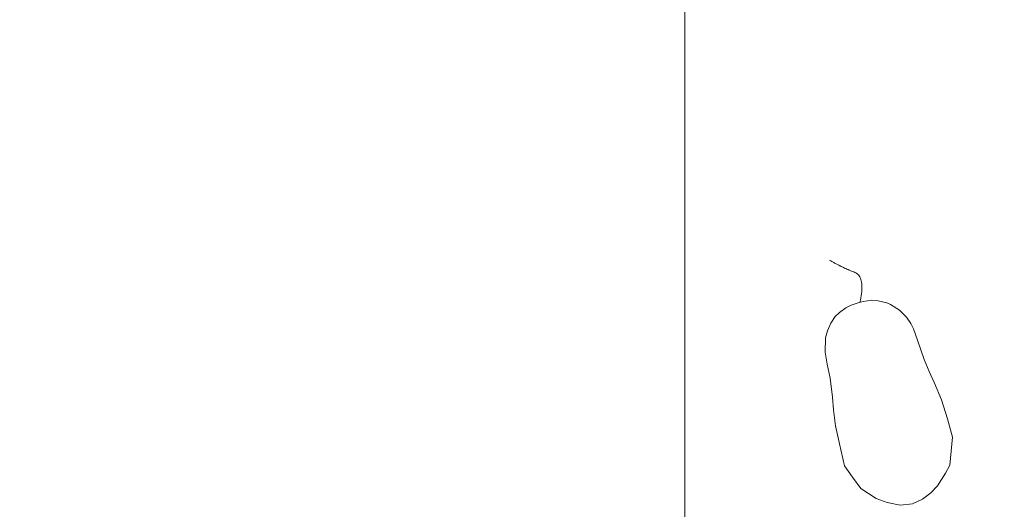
# Model space of a CAD drawing. Header units: metres. Extents: x -45 to 152, y -127 to 99.
# Tile 205 of 256: x -29.296 to -28.771, y -8.888 to -8.627. Entities that reach past the tile are written whole.
import ezdxf

# ---------------------------------------------------------------- set-up
doc = ezdxf.new("R2010")
doc.units = ezdxf.units.M
doc.layers.add('036_Bodenbelagarbeiten-350 Doppelbodenelement', color=7, linetype='Continuous', lineweight=9)
doc.layers.add('_OG 2 (2D)', color=7, linetype='Continuous', lineweight=9)
doc.layers.add('ACTES-Einrichtung Aufsicht.', color=7, linetype='Continuous', lineweight=9, true_color=0xa6a6a6)

# ---------------------------------------------------------------- blocks, each defined once
blk = doc.blocks.new('Group-97')
at = {"color": 255, "transparency": 33554687}
blk.add_wipeout([(-28.71042, -9.14318), (-28.69655, -9.13511), (-28.68265, -9.1271), (-28.66872, -9.11915), (-28.65476, -9.11125), (-28.64076, -9.1034), (-28.62674, -9.09562), (-28.61268, -9.08789), (-28.59859, -9.08022), (-28.50012, -9.02858), (-28.40026, -8.97969), (-28.29909, -8.93359), (-28.19668, -8.89031), (-28.09311, -8.84988), (-27.98846, -8.81233), (-27.88281, -8.77769), (-27.77624, -8.746), (-27.76956, -8.74163), (-27.76365, -8.73626), (-27.75868, -8.73002), (-27.75477, -8.72306), (-27.75201, -8.71558), (-27.75048, -8.70774), (-27.75021, -8.69977), (-27.75122, -8.69185), (-27.75123, -8.69179), (-27.75124, -8.69173), (-27.75126, -8.69166), (-27.75127, -8.6916), (-27.75128, -8.69154), (-27.7513, -8.69147), (-27.75131, -8.69141), (-27.75132, -8.69135), (-27.96717, -7.65995), (-27.97018, -7.65069), (-27.97492, -7.64219), (-27.98122, -7.63477), (-27.98884, -7.62871), (-27.99749, -7.62425), (-28.00684, -7.62154), (-28.01654, -7.6207), (-28.02622, -7.62175), (-28.36004, -7.70702), (-28.68605, -7.81851), (-29.00218, -7.95551), (-29.30645, -8.11717), (-29.59692, -8.30247), (-29.87178, -8.51023), (-30.12928, -8.73915), (-30.3678, -8.98778), (-30.36785, -8.98783), (-30.3679, -8.98789), (-30.36795, -8.98795), (-30.368, -8.98801), (-30.36805, -8.98806), (-30.3681, -8.98812), (-30.36815, -8.98818), (-30.3682, -8.98824), (-30.3678, -8.98777), (-30.37347, -8.99569), (-30.3775, -9.00455), (-30.37973, -9.01402), (-30.38009, -9.02375), (-30.37855, -9.03336), (-30.37519, -9.04249), (-30.37011, -9.0508), (-30.36352, -9.05797), (-29.57821, -9.76062), (-29.57196, -9.76539), (-29.56504, -9.76911), (-29.55763, -9.77171), (-29.54989, -9.77311), (-29.54204, -9.77328), (-29.53425, -9.77222), (-29.52673, -9.76995), (-29.51965, -9.76653), (-29.42756, -9.67759), (-29.33268, -9.59164), (-29.23511, -9.50875), (-29.13494, -9.42901), (-29.03229, -9.35251), (-28.92724, -9.27933), (-28.81991, -9.20952)], dxfattribs=at).dxf.layer = 'ACTES-Einrichtung Aufsicht.'
at = {"layer": 'ACTES-Einrichtung Aufsicht.', "transparency": 33554534, "flags": 128}
blk.add_lwpolyline([(-28.71042, -9.14318, -0.008083), (-28.59859, -9.08022, -0.055453), (-27.77624, -8.746, 0.330906), (-27.75122, -8.69185, -0.002569), (-27.75132, -8.69135), (-27.96717, -7.65995, 0.41107), (-28.02622, -7.62175, 0.160224), (-30.3678, -8.98778, 0.00305), (-30.3682, -8.98824), (-30.3678, -8.98777, 0.411112), (-30.36352, -9.05797), (-29.57821, -9.76062, 0.325472), (-29.51965, -9.76653, -0.063875)], format="xyb", close=True, dxfattribs=at)
at = {"color": 255, "transparency": 33554559}
blk.add_wipeout([(-28.44919, -7.82281), (-28.44001, -7.81993), (-28.43448, -7.81817), (-28.42895, -7.81641), (-28.42342, -7.81466), (-28.41788, -7.81292), (-28.41234, -7.81118), (-28.4068, -7.80946), (-28.40126, -7.80774), (-28.39571, -7.80603), (-28.3973, -7.80266), (-28.40906, -7.76443), (-28.49477, -7.79181), (-28.57985, -7.82107), (-28.66428, -7.8522), (-28.74799, -7.88518), (-28.83096, -7.91999), (-28.91315, -7.95662), (-28.99451, -7.99504), (-29.075, -8.03525), (-29.20801, -8.10666), (-29.33829, -8.18293), (-29.46567, -8.26395), (-29.58998, -8.34962), (-29.71104, -8.43982), (-29.82868, -8.53443), (-29.94276, -8.63331), (-30.05311, -8.73634), (-30.02504, -8.76531), (-30.02306, -8.76807), (-29.93862, -8.68859), (-29.85194, -8.61155), (-29.76309, -8.53703), (-29.67215, -8.46508), (-29.57917, -8.39577), (-29.48426, -8.32915), (-29.38747, -8.26527), (-29.2889, -8.20419), (-29.28856, -8.20359), (-29.26632, -8.19075), (-29.24272, -8.17691), (-29.21903, -8.16322), (-29.19525, -8.1497), (-29.17138, -8.13634), (-29.14741, -8.12314), (-29.12336, -8.1101), (-29.09922, -8.09723), (-29.075, -8.08452), (-29.00491, -8.0489), (-28.93415, -8.01465), (-28.86273, -7.98179), (-28.79068, -7.95031), (-28.71804, -7.92024), (-28.64483, -7.89159), (-28.57108, -7.86436), (-28.49681, -7.83857), (-28.49683, -7.83853), (-28.44921, -7.82277)], dxfattribs=at).dxf.layer = 'ACTES-Einrichtung Aufsicht.'
at = {"layer": 'ACTES-Einrichtung Aufsicht.', "flags": 128}
blk.add_lwpolyline([(-28.44919, -7.82281), (-28.44001, -7.81993, -0.002867), (-28.39571, -7.80603), (-28.3973, -7.80266), (-28.40906, -7.76443, 0.044027), (-29.075, -8.03525, 0.073959), (-30.05311, -8.73634), (-30.02504, -8.76531), (-30.02306, -8.76807, -0.057345), (-29.2889, -8.20419), (-29.28856, -8.20359), (-29.26632, -8.19075, -0.013514), (-29.075, -8.08452, -0.038853), (-28.49681, -7.83857), (-28.49683, -7.83853), (-28.44921, -7.82277)], format="xyb", close=True, dxfattribs=at)
at = {"color": 255, "transparency": 33554559}
blk.add_wipeout([(-29.28856, -8.20359), (-29.2889, -8.20419), (-29.38747, -8.26527), (-29.48426, -8.32915), (-29.57917, -8.39577), (-29.67215, -8.46508), (-29.76309, -8.53703), (-29.85194, -8.61155), (-29.93862, -8.68859), (-30.02306, -8.76807), (-29.95487, -8.83846), (-29.8707, -8.75928), (-29.78426, -8.68259), (-29.6956, -8.60846), (-29.60482, -8.53696), (-29.51199, -8.46814), (-29.41718, -8.40207), (-29.32048, -8.3388), (-29.22197, -8.27838), (-29.21196, -8.27246), (-29.15974, -8.24197), (-29.08023, -8.19818), (-28.99445, -8.1533), (-28.9076, -8.11053), (-28.81973, -8.06991), (-28.73089, -8.03145), (-28.64113, -7.99518), (-28.55051, -7.96112), (-28.45909, -7.92929), (-28.36691, -7.8997), (-28.37205, -7.88297), (-28.37206, -7.88297), (-28.39584, -7.80607), (-28.44919, -7.82281), (-28.49679, -7.83861), (-28.49679, -7.83861), (-28.4968, -7.8386), (-28.4968, -7.8386), (-28.4968, -7.83859), (-28.4968, -7.83859), (-28.49681, -7.83858), (-28.49681, -7.83858), (-28.49681, -7.83857), (-28.49681, -7.83857), (-28.59382, -7.87259), (-28.68994, -7.90905), (-28.7851, -7.94794), (-28.87924, -7.98924), (-28.9723, -8.03291), (-29.06423, -8.07893), (-29.15495, -8.12727), (-29.24442, -8.1779), (-29.26632, -8.19075)], dxfattribs=at).dxf.layer = 'ACTES-Einrichtung Aufsicht.'
at = {"layer": 'ACTES-Einrichtung Aufsicht.', "flags": 128}
blk.add_lwpolyline([(-29.28856, -8.20359), (-29.2889, -8.20419, 0.057345), (-30.02306, -8.76807), (-29.95487, -8.83846, -0.058565), (-29.22197, -8.27838), (-29.21196, -8.27246), (-29.15974, -8.24197), (-29.08023, -8.19818, -0.049045), (-28.36691, -7.8997), (-28.37205, -7.88297), (-28.37206, -7.88297), (-28.39584, -7.80607), (-28.44919, -7.82281), (-28.49679, -7.83861, -0.000416), (-28.49681, -7.83857, 0.050823), (-29.24442, -8.1779), (-29.26632, -8.19075)], format="xyb", close=True, dxfattribs=at)
at = {"color": 255, "transparency": 33554559}
for points in [[(-28.89987, -8.25542), (-28.78535, -8.23146), (-28.78367, -8.23186), (-28.78013, -8.23791), (-28.74352, -8.24094), (-28.74181, -8.24139), (-28.73752, -8.249), (-28.74055, -8.25035), (-28.7389, -8.25319), (-28.73574, -8.25178), (-28.73252, -8.25736), (-28.73299, -8.25874), (-28.75638, -8.26931), (-28.8231, -8.30053), (-28.88631, -8.33148), (-28.97531, -8.37763), (-29.05689, -8.42261), (-29.11916, -8.45903), (-29.15729, -8.48163), (-29.19782, -8.50686), (-29.24625, -8.53748), (-29.27851, -8.55859), (-29.33835, -8.59901), (-29.37467, -8.62436), (-29.42355, -8.65949), (-29.43911, -8.67092), (-29.44066, -8.67069), (-29.44392, -8.66516), (-29.44115, -8.66311), (-29.4428, -8.66027), (-29.44558, -8.66233), (-29.45, -8.65475), (-29.44959, -8.65308), (-29.43417, -8.61969), (-29.43767, -8.61369), (-29.43722, -8.61198), (-29.36004, -8.52403), (-29.17962, -8.41871), (-29.0803, -8.36074)], [(-28.81732, -8.79773), (-28.8139, -8.80813), (-28.8112, -8.81446), (-28.80835, -8.8207), (-28.80461, -8.8296), (-28.80141, -8.83966), (-28.79873, -8.84947), (-28.79948, -8.8569), (-28.80023, -8.86433), (-28.80249, -8.86863), (-28.8068, -8.87539), (-28.81023, -8.87913), (-28.81477, -8.8826), (-28.82015, -8.88498), (-28.82669, -8.88567), (-28.83352, -8.88435), (-28.83949, -8.88211), (-28.84358, -8.87948), (-28.84767, -8.87685), (-28.85199, -8.87076), (-28.85631, -8.86467), (-28.85906, -8.85307), (-28.86119, -8.84341), (-28.86215, -8.8349), (-28.86275, -8.82806), (-28.86398, -8.81794), (-28.86568, -8.8105), (-28.86667, -8.80413), (-28.86654, -8.79651), (-28.86545, -8.79277), (-28.86357, -8.78866), (-28.86125, -8.78509), (-28.85894, -8.7829), (-28.85572, -8.78045), (-28.85279, -8.77901), (-28.8485, -8.77765), (-28.84638, -8.77703), (-28.84176, -8.77639), (-28.83836, -8.77674), (-28.83371, -8.77782), (-28.83182, -8.7788), (-28.82707, -8.78178), (-28.82329, -8.78548), (-28.8209, -8.78879), (-28.8196, -8.7917)]]:
    blk.add_wipeout(points, dxfattribs=at).dxf.layer = 'ACTES-Einrichtung Aufsicht.'
at = {"layer": 'ACTES-Einrichtung Aufsicht.', "flags": 128}
blk.add_lwpolyline([(-28.81732, -8.79773), (-28.8139, -8.80813), (-28.8112, -8.81446), (-28.80835, -8.8207), (-28.80461, -8.8296), (-28.80141, -8.83966), (-28.79873, -8.84947), (-28.79948, -8.8569), (-28.80023, -8.86433), (-28.80249, -8.86863), (-28.8068, -8.87539), (-28.81023, -8.87913), (-28.81477, -8.8826), (-28.82015, -8.88498), (-28.82669, -8.88567), (-28.83352, -8.88435), (-28.83949, -8.88211), (-28.84358, -8.87948), (-28.84767, -8.87685), (-28.85199, -8.87076), (-28.85631, -8.86467), (-28.85906, -8.85307), (-28.86119, -8.84341), (-28.86215, -8.8349), (-28.86275, -8.82806), (-28.86398, -8.81794), (-28.86568, -8.8105), (-28.86667, -8.80413), (-28.86654, -8.79651), (-28.86545, -8.79277), (-28.86357, -8.78866), (-28.86125, -8.78509), (-28.85894, -8.7829), (-28.85572, -8.78045), (-28.85279, -8.77901), (-28.8485, -8.77765), (-28.84638, -8.77703), (-28.84176, -8.77639), (-28.83836, -8.77674), (-28.83371, -8.77782), (-28.83182, -8.7788), (-28.82707, -8.78178), (-28.82329, -8.78548), (-28.8209, -8.78879), (-28.8196, -8.7917)], close=True, dxfattribs=at)
at = {"color": 255, "transparency": 33554559}
blk.add_wipeout([(-28.73753, -8.24902), (-28.82602, -8.28999), (-28.90305, -8.32808), (-28.97486, -8.36514), (-29.04606, -8.40445), (-29.10267, -8.43648), (-29.16866, -8.4762), (-29.23392, -8.5171), (-29.30173, -8.56142), (-29.36217, -8.60241), (-29.40574, -8.63328), (-29.44564, -8.66221), (-29.44999, -8.65477), (-29.44952, -8.65304), (-29.33873, -8.57461), (-29.27808, -8.53409), (-29.21936, -8.49576), (-29.17015, -8.46557), (-29.10764, -8.42795), (-29.04944, -8.39502), (-29.00601, -8.37088), (-28.98555, -8.35966), (-28.92811, -8.32954), (-28.88182, -8.30655), (-28.82791, -8.27992), (-28.78471, -8.25965), (-28.74352, -8.24094), (-28.74181, -8.24139), (-28.73752, -8.249)], dxfattribs=at).dxf.layer = 'ACTES-Einrichtung Aufsicht.'
blk.add_wipeout([(-28.84814, -8.77756), (-28.84747, -8.77432), (-28.8471, -8.77143), (-28.84702, -8.76889), (-28.84724, -8.76671), (-28.84776, -8.76487), (-28.84858, -8.76339), (-28.8497, -8.76226), (-28.85111, -8.76149), (-28.85269, -8.76086), (-28.85428, -8.76019), (-28.8559, -8.75946), (-28.85754, -8.75868), (-28.85921, -8.75785), (-28.8609, -8.75697), (-28.86261, -8.75604), (-28.86434, -8.75506)], dxfattribs=at).dxf.layer = 'ACTES-Einrichtung Aufsicht.'
at = {"layer": 'ACTES-Einrichtung Aufsicht.'}
blk.add_open_spline([(-28.84814, -8.77756), (-28.84486, -8.76389), (-28.85736, -8.75909), (-28.86434, -8.75506)], degree=2, dxfattribs=at)
blk = doc.blocks.new('Group-101')
at = {"layer": 'ACTES-Einrichtung Aufsicht.'}
blk.add_blockref('Group-97', (0, 0), dxfattribs=at)
blk = doc.blocks.new('OG 2 (2D)')
at = {"layer": 'ACTES-Einrichtung Aufsicht.'}
blk.add_blockref('Group-101', (0, 0), dxfattribs=at)
at = {"layer": '036_Bodenbelagarbeiten-350 Doppelbodenelement', "color": 230, "linetype": 'Continuous', "flags": 128}
for points in [[(-29.5416, -8.525), (-28.9416, -8.525), (-28.9416, -9.125), (-29.5416, -9.125)], [(-28.9416, -8.525), (-28.3416, -8.525), (-28.3416, -9.125), (-28.9416, -9.125)]]:
    blk.add_lwpolyline(points, close=True, dxfattribs=at)

msp = doc.modelspace()

# ---------------------------------------------------------------- block references
at = {"layer": '_OG 2 (2D)'}
msp.add_blockref('OG 2 (2D)', (0, 0), dxfattribs=at)

doc.saveas('drawing.dxf')
